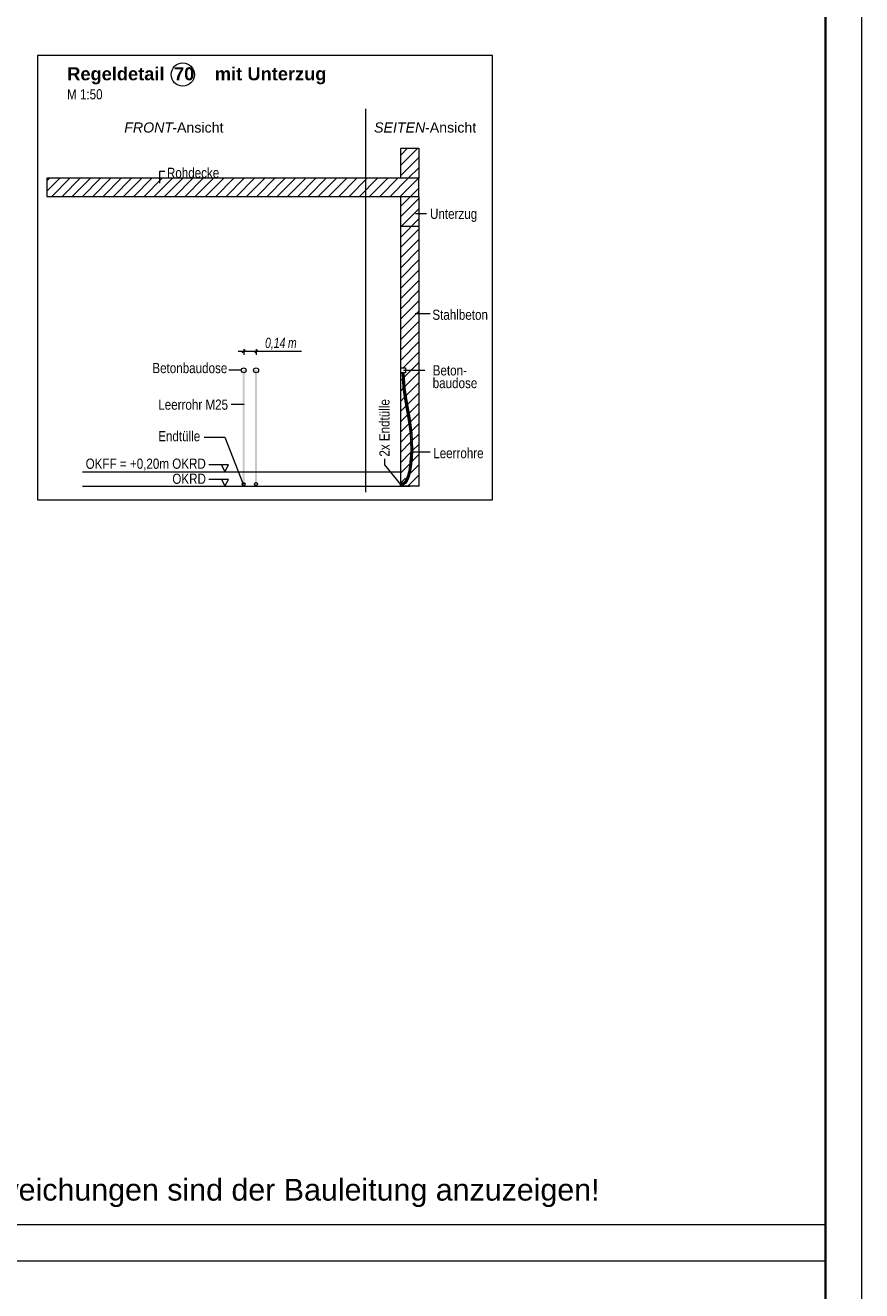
# Model space of a CAD drawing. Extents: x -420 to 300, y 62 to 1162.
# Tile 72 of 130: x 185 to 300, y 440 to 615. Entities that reach past the tile are written whole.
import ezdxf
from ezdxf.lldxf.tags import DXFTag

# ---------------------------------------------------------------- set-up
doc = ezdxf.new("R2010")
doc.units = 0
doc.layers.get('0').update_dxf_attribs({"lineweight": 35})
for name, color, linetype, lineweight, true_color in [('E_Aussparung Bemaßung-A06G9FCW8I', 5, 'Continuous', 9, 0x0000ff), ('E_Betonbaudose', 1, 'Continuous', 13, 0xff0000), ('E_Detail_Beschriftung', 7, 'Continuous', 13, 0x009900), ('E_Detail_Wandschraffur', 7, 'Continuous', 5, 0xc0c0c0), ('E_Leerrohr 25-A06G9FCX8I', 7, 'Continuous', 9, 0xff8000), ('E_Leerrohr 25-Shading', 7, 'Continuous', 9, 0xff8000), ('E_Leerrohr Beschriftung', 1, 'Continuous', 9, 0xff0000), ('iwb_HB-Hinweis-Kopf-Archi', 3, 'Continuous', 25, 0x00ff00)]:
    doc.layers.add(name, color=color, linetype=linetype, lineweight=lineweight, true_color=true_color)
for name, color, linetype, lineweight in [('E_Detail_Linie_Text_Bem', 7, 'Continuous', 13), ('iwb_Plankopf Linie', 7, 'Continuous', 13), ('iwb_Plankopf Rahmen', 7, 'Continuous', 35)]:
    doc.layers.add(name, color=color, linetype=linetype, lineweight=lineweight)
doc.styles.add('Arial', font='ARIALN.TTF')
doc.styles.get("Standard").update_dxf_attribs({"font": 'ARIALN.TTF'})
tags = doc.linetypes.add('fein_strichliert', pattern=[4, 1, -2, 1]).pattern_tags.tags
tags[8:9] = [DXFTag(74, 4), DXFTag(75, 0), DXFTag(340, '0'), DXFTag(46, 0.0), DXFTag(50, 0.0), DXFTag(44, 0.0), DXFTag(45, 0.0)]
tags[6:7] = [DXFTag(74, 4), DXFTag(75, 0), DXFTag(340, '0'), DXFTag(46, 0.0), DXFTag(50, 0.0), DXFTag(44, 0.0), DXFTag(45, 0.0)]
tags[4:5] = [DXFTag(74, 4), DXFTag(75, 0), DXFTag(340, '0'), DXFTag(46, 0.0), DXFTag(50, 0.0), DXFTag(44, 0.0), DXFTag(45, 0.0)]
tags = doc.linetypes.add('fein_strichliert-A06G9FCV8I', pattern=[4, 1, -2, 1]).pattern_tags.tags
tags[8:9] = [DXFTag(74, 4), DXFTag(75, 0), DXFTag(340, '0'), DXFTag(46, 0.0), DXFTag(50, 0.0), DXFTag(44, 0.0), DXFTag(45, 0.0)]
tags[6:7] = [DXFTag(74, 4), DXFTag(75, 0), DXFTag(340, '0'), DXFTag(46, 0.0), DXFTag(50, 0.0), DXFTag(44, 0.0), DXFTag(45, 0.0)]
tags[4:5] = [DXFTag(74, 4), DXFTag(75, 0), DXFTag(340, '0'), DXFTag(46, 0.0), DXFTag(50, 0.0), DXFTag(44, 0.0), DXFTag(45, 0.0)]
tags = doc.linetypes.add('STRICHPUNKT2-A06G9FCY8I', pattern=[12.7, 6.35, -3.175, 0, -3.175]).pattern_tags.tags
tags[10:11] = [DXFTag(74, 4), DXFTag(75, 0), DXFTag(340, '0'), DXFTag(46, 0.0), DXFTag(50, 0.0), DXFTag(44, 0.0), DXFTag(45, 0.0)]
tags[8:9] = [DXFTag(74, 4), DXFTag(75, 0), DXFTag(340, '0'), DXFTag(46, 0.0), DXFTag(50, 0.0), DXFTag(44, 0.0), DXFTag(45, 0.0)]
tags[6:7] = [DXFTag(74, 4), DXFTag(75, 0), DXFTag(340, '0'), DXFTag(46, 0.0), DXFTag(50, 0.0), DXFTag(44, 0.0), DXFTag(45, 0.0)]
tags[4:5] = [DXFTag(74, 4), DXFTag(75, 0), DXFTag(340, '0'), DXFTag(46, 0.0), DXFTag(50, 0.0), DXFTag(44, 0.0), DXFTag(45, 0.0)]

# ---------------------------------------------------------------- blocks, each defined once
blk = doc.blocks.new('Shading-A06G9EZD8I', base_point=(169.78, 721.99))
at = {"layer": 'E_Leerrohr 25-Shading', "color": 31, "true_color": 0xecb67f}
for points in [[(236.95, 566.94), (236.87, 566.94), (236.95, 566.94), (236.87, 566.94)], [(236.97, 566.94), (236.94, 566.94), (237.02, 566.54), (236.94, 566.54)], [(236.96, 566.94), (236.95, 566.94), (236.96, 566.94), (236.95, 566.94)], [(236.98, 566.94), (236.96, 566.94), (236.98, 566.94), (236.96, 566.94)], [(237.03, 566.94), (236.98, 566.94), (237.03, 566.94), (236.98, 566.94)], [(237.02, 566.54), (237.06, 566.54), (237, 566.94), (237.06, 566.94)], [(237.03, 566.94), (237.06, 566.94), (237.03, 566.94), (237.06, 566.94)], [(237.06, 566.94), (237.19, 566.83), (237.19, 566.94)], [(237.06, 566.94), (237.06, 566.54), (237.19, 566.83), (237.15, 566.54)], [(237.15, 566.54), (237.19, 566.54), (237.19, 566.83)], [(237.17, 566.94), (237.25, 566.94), (237.17, 566.94), (237.25, 566.94)], [(236.74, 551.56), (236.74, 551.71), (236.73, 551.56), (236.73, 551.71)], [(236.73, 551.52), (236.74, 551.52), (236.73, 551.56), (236.74, 551.56)], [(236.74, 551.49), (236.74, 551.52), (236.73, 551.49), (236.73, 551.52)], [(236.73, 551.41), (236.74, 551.41), (236.73, 551.49), (236.74, 551.49)], [(236.73, 551.33), (236.74, 551.33), (236.73, 551.41), (236.74, 551.41)], [(237.13, 551.54), (237.13, 551.64), (237.11, 551.54), (236.74, 551.64)], [(236.84, 551.52), (236.74, 551.64), (236.74, 551.52)], [(236.84, 551.52), (237.06, 551.54), (236.74, 551.64), (237.11, 551.54)], [(236.84, 551.51), (236.74, 551.52), (236.95, 551.5), (236.99, 551.49)], [(236.74, 551.39), (236.99, 551.49), (236.74, 551.52)], [(237.13, 551.5), (237.13, 551.52), (236.74, 551.52)], [(236.74, 551.52), (237.13, 551.52), (237.13, 551.52)], [(236.99, 551.49), (236.74, 551.39), (236.96, 551.44), (236.85, 551.4)], [(237.13, 551.39), (237.08, 551.43), (236.74, 551.39)], [(236.94, 551.52), (237.04, 551.53), (236.84, 551.52), (237.06, 551.54)], [(236.84, 551.52), (237.13, 551.52), (237.13, 551.53)], [(237.13, 551.48), (237.13, 551.5), (236.84, 551.51)], [(236.85, 551.4), (237.08, 551.43), (237.04, 551.46)], [(237.13, 551.53), (237.11, 551.54), (236.94, 551.52)], [(236.99, 551.49), (237.13, 551.48), (236.95, 551.5)], [(236.99, 551.49), (236.96, 551.44), (237.02, 551.47)], [(236.96, 551.44), (237.04, 551.46), (237.02, 551.47)], [(237.04, 551.48), (236.99, 551.49), (237.02, 551.47)], [(237.13, 551.48), (236.99, 551.49), (237.13, 551.46)], [(237.04, 551.46), (237.04, 551.48), (237.02, 551.47)], [(237.04, 551.53), (237.11, 551.54), (237.06, 551.54)], [(237.04, 551.46), (237.08, 551.47), (237.04, 551.48), (237.06, 551.48)], [(237.08, 551.43), (237.13, 551.46), (237.04, 551.46), (237.08, 551.47)], [(237.06, 551.54), (237.11, 551.54), (237.11, 551.54)], [(237.13, 551.46), (237.06, 551.48), (237.13, 551.46)], [(237.13, 551.46), (237.08, 551.43), (237.13, 551.43)], [(237.08, 551.43), (237.13, 551.39), (237.13, 551.43)], [(237.11, 551.54), (237.13, 551.53), (237.13, 551.54)]]:
    blk.add_solid(points, dxfattribs=at)
at = {"layer": 'E_Leerrohr 25-Shading', "color": 43, "true_color": 0xd7ab7f}
for points in [[(236.94, 566.94), (237.11, 564.79), (237.02, 566.11)], [(237.11, 564.79), (236.94, 566.94), (237.07, 564.79)], [(236.96, 566.94), (236.94, 566.94), (236.98, 566.73), (237.02, 566.11)], [(236.98, 566.73), (236.98, 566.73), (236.96, 566.94), (236.97, 566.94)], [(236.98, 566.73), (236.97, 566.94), (236.97, 566.94)], [(237.22, 566.16), (237.15, 566.94), (237.16, 566.73)], [(237.22, 566.16), (237.2, 566.76), (237.15, 566.94), (237.19, 566.94)], [(237.28, 564.81), (237.22, 566.16), (237.16, 566.73)], [(237.22, 564.01), (237.07, 564.79), (237.19, 564)], [(237.22, 564.01), (237.22, 564.09), (237.07, 564.79), (237.11, 564.79)], [(237.42, 562.75), (237.22, 564.09), (237.39, 562.74), (237.29, 563.35)], [(237.5, 563.4), (237.32, 564.82), (237.28, 564.81)], [(237.5, 563.4), (237.53, 563.25), (237.32, 564.82), (237.6, 563.03)], [(237.29, 563.35), (237.22, 564.01), (237.19, 564)], [(237.42, 562.75), (237.39, 562.74), (237.79, 560.71), (237.76, 560.7)], [(237.53, 563.25), (237.5, 563.4), (237.52, 563.29)], [(237.52, 563.32), (237.5, 563.4), (237.6, 562.78)], [(237.62, 562.78), (237.52, 563.32), (237.6, 562.78)], [(237.62, 562.78), (237.63, 562.78), (237.52, 563.29), (237.53, 563.25)], [(237.53, 563.25), (237.63, 562.78), (237.6, 563.03)], [(238, 560.74), (237.6, 562.78), (237.97, 560.74)], [(238, 560.74), (237.72, 562.33), (237.6, 562.78), (237.62, 562.78)], [(237.72, 562.33), (237.63, 562.78), (237.62, 562.78)], [(237.79, 560.71), (237.76, 560.7), (238.07, 558.59), (238.05, 558.58)], [(238.09, 558.59), (237.79, 560.71), (238.07, 558.59)], [(238, 560.74), (237.97, 560.74), (238.3, 558.61), (238.26, 558.6)], [(238.07, 558.42), (238.07, 558.59), (238.06, 558.41), (238.05, 558.58)], [(238.07, 557.96), (238.07, 558.42), (238.06, 558.41)], [(238.12, 556.86), (238.07, 558.59), (238.07, 557.96)], [(238.07, 558.59), (238.12, 556.86), (238.09, 558.59), (238.11, 557.37)], [(238.11, 557.37), (238.09, 558.42), (238.09, 558.59)], [(238.18, 556.28), (238.09, 558.42), (238.14, 556.28), (238.12, 556.86)], [(238.39, 556.33), (238.39, 556.29), (238.26, 558.6), (238.3, 558.61)], [(238.39, 556.33), (238.26, 558.6), (238.29, 557.98)], [(238.33, 556.88), (238.39, 556.33), (238.29, 557.98)], [(238.18, 556.28), (238.14, 556.28), (238.08, 555.04), (238.07, 555.04)], [(238.11, 555.04), (238.18, 556.28), (238.08, 555.04), (238.18, 556.28)], [(238.32, 555.02), (238.35, 556.29), (238.28, 555.02)], [(238.32, 555.02), (238.34, 555.42), (238.35, 556.29), (238.36, 556.29)], [(238.36, 556.29), (238.39, 556.29), (238.33, 556.88), (238.39, 556.33)], [(238.33, 556.88), (238.35, 556.29), (238.36, 556.29)], [(238.34, 555.42), (238.39, 556.29), (238.36, 556.29)], [(238.39, 556.29), (238.39, 556.29), (238.39, 556.33)], [(237.92, 553.72), (237.9, 553.72), (237.87, 553.46), (237.86, 553.46)], [(237.87, 553.46), (237.89, 553.45), (237.92, 553.72), (237.94, 553.71)], [(237.89, 553.45), (237.89, 553.45), (237.94, 553.71)], [(237.9, 553.72), (237.92, 553.72), (238.03, 554.7), (237.97, 554.09)], [(237.92, 553.72), (237.94, 553.71), (237.97, 554.09)], [(237.97, 554.09), (237.94, 553.71), (238.11, 555.04)], [(238.03, 554.7), (237.97, 554.09), (238.08, 555.04), (238.11, 555.04)], [(238.08, 555.04), (238.07, 555.04), (238.03, 554.7)], [(238.14, 553.69), (238.11, 553.69), (238.1, 553.42), (238.07, 553.42)], [(238.1, 553.41), (238.15, 553.68), (238.1, 553.42), (238.14, 553.69)], [(238.24, 554.69), (238.11, 553.69), (238.14, 553.69)], [(238.15, 553.68), (238.24, 554.69), (238.14, 553.69)], [(238.24, 554.69), (238.15, 553.68), (238.22, 554.25)], [(238.24, 554.69), (238.24, 554.69), (238.32, 555.02), (238.22, 554.25)], [(238.24, 554.69), (238.32, 555.02), (238.28, 555.02)], [(237.33, 551.92), (237.31, 551.93), (237.24, 551.84), (237.23, 551.84)], [(237.24, 551.84), (237.25, 551.83), (237.33, 551.92), (237.34, 551.91)], [(237.34, 551.91), (237.25, 551.83), (237.34, 551.91), (237.26, 551.82)], [(237.26, 551.82), (237.26, 551.82), (237.34, 551.91)], [(237.31, 551.93), (237.31, 551.93), (237.41, 552.06), (237.39, 552.02)], [(237.39, 552.02), (237.31, 551.93), (237.36, 551.96), (237.33, 551.92)], [(237.36, 551.96), (237.33, 551.92), (237.35, 551.92), (237.34, 551.91)], [(237.35, 551.92), (237.34, 551.91), (237.45, 552.07)], [(237.34, 551.91), (237.34, 551.91), (237.35, 551.92)], [(237.45, 552.07), (237.36, 551.96), (237.45, 552.07), (237.35, 551.92)], [(237.44, 552.08), (237.39, 552.02), (237.45, 552.07), (237.36, 551.96)], [(237.41, 552.06), (237.39, 552.02), (237.43, 552.08), (237.44, 552.08)], [(237.43, 552.08), (237.42, 552.09), (237.41, 552.06)], [(237.42, 552.09), (237.43, 552.08), (237.45, 552.14), (237.45, 552.13)], [(237.45, 552.13), (237.43, 552.08), (237.45, 552.11), (237.44, 552.08)], [(237.45, 552.11), (237.44, 552.08), (237.45, 552.08), (237.45, 552.07)], [(237.53, 552.26), (237.52, 552.26), (237.45, 552.14)], [(237.53, 552.26), (237.45, 552.13), (237.54, 552.25), (237.45, 552.11)], [(237.54, 552.25), (237.45, 552.11), (237.55, 552.25), (237.45, 552.08)], [(237.45, 552.08), (237.45, 552.07), (237.55, 552.25)], [(237.45, 552.07), (237.45, 552.07), (237.45, 552.08)], [(237.64, 551.95), (237.6, 551.97), (237.51, 551.77), (237.48, 551.8)], [(237.52, 552.26), (237.53, 552.26), (237.55, 552.34), (237.55, 552.31)], [(237.55, 552.31), (237.53, 552.26), (237.55, 552.3), (237.53, 552.26)], [(237.55, 552.3), (237.53, 552.26), (237.55, 552.28), (237.54, 552.25)], [(237.54, 552.25), (237.55, 552.25), (237.55, 552.28)], [(237.7, 552.7), (237.68, 552.7), (237.55, 552.34)], [(237.55, 552.34), (237.55, 552.31), (237.7, 552.7), (237.71, 552.7)], [(237.71, 552.7), (237.55, 552.31), (237.71, 552.7), (237.55, 552.3)], [(237.71, 552.7), (237.55, 552.3), (237.72, 552.69), (237.55, 552.28)], [(237.55, 552.28), (237.55, 552.25), (237.72, 552.69)], [(237.64, 551.95), (237.72, 552.18), (237.6, 551.97)], [(237.64, 551.95), (237.73, 552.13), (237.72, 552.18), (237.75, 552.17)], [(237.68, 552.7), (237.7, 552.7), (237.79, 553.11), (237.75, 552.86)], [(237.75, 552.86), (237.7, 552.7), (237.73, 552.78), (237.71, 552.7)], [(237.73, 552.78), (237.71, 552.7), (237.73, 552.75), (237.71, 552.7)], [(237.71, 552.7), (237.72, 552.69), (237.73, 552.75)], [(237.73, 552.75), (237.72, 552.69), (237.84, 553.19)], [(237.75, 552.17), (237.76, 552.29), (237.72, 552.18)], [(237.76, 552.29), (237.72, 552.18), (237.72, 552.18)], [(237.84, 553.2), (237.75, 552.86), (237.84, 553.19), (237.73, 552.78)], [(237.84, 553.19), (237.73, 552.78), (237.84, 553.19), (237.73, 552.75)], [(237.73, 552.13), (237.75, 552.17), (237.75, 552.17)], [(237.79, 553.11), (237.75, 552.86), (237.81, 553.2), (237.84, 553.2)], [(237.75, 552.17), (237.92, 552.63), (237.75, 552.17), (237.9, 552.64)], [(237.75, 552.17), (237.9, 552.64), (237.76, 552.29), (237.89, 552.64)], [(237.81, 553.2), (237.81, 553.2), (237.79, 553.11)], [(237.81, 553.2), (237.84, 553.2), (237.87, 553.46), (237.89, 553.45)], [(237.89, 553.45), (237.84, 553.2), (237.89, 553.45), (237.84, 553.19)], [(237.84, 553.19), (237.84, 553.19), (237.89, 553.45)], [(238, 553.08), (237.89, 552.64), (237.9, 552.64)], [(237.92, 552.63), (238, 553.08), (237.9, 552.64)], [(238, 553.07), (237.92, 552.63), (237.94, 552.69)], [(238, 553.08), (238, 553.07), (238.05, 553.15), (237.94, 552.69)], [(238, 553.08), (238.05, 553.15), (238.02, 553.15)], [(238.05, 553.15), (238.07, 553.42), (238.02, 553.15)], [(238.05, 553.15), (238.08, 553.3), (238.07, 553.42), (238.1, 553.42)], [(238.08, 553.3), (238.1, 553.41), (238.1, 553.42)], [(236.83, 551.62), (236.83, 551.65), (236.74, 551.62), (236.74, 551.64)], [(236.74, 551.61), (236.83, 551.61), (236.74, 551.62), (236.83, 551.62)], [(236.85, 551.4), (236.85, 551.44), (236.74, 551.39), (236.74, 551.43)], [(236.83, 551.65), (236.83, 551.62), (236.91, 551.66), (236.84, 551.62)], [(236.84, 551.62), (236.83, 551.61), (236.9, 551.63), (236.88, 551.62)], [(236.83, 551.62), (236.83, 551.61), (236.84, 551.62)], [(236.91, 551.66), (236.84, 551.62), (236.92, 551.63), (236.9, 551.63)], [(236.97, 551.42), (236.96, 551.46), (236.85, 551.4), (236.85, 551.44)], [(236.88, 551.62), (236.92, 551.63), (236.92, 551.63)], [(236.99, 551.67), (236.99, 551.69), (236.92, 551.63), (236.91, 551.66)], [(236.92, 551.63), (237, 551.65), (236.92, 551.63), (236.99, 551.67)], [(237.07, 551.45), (237.06, 551.49), (236.97, 551.42), (236.96, 551.46)], [(237.04, 551.71), (236.99, 551.69), (236.99, 551.67)], [(237, 551.65), (237.04, 551.71), (236.99, 551.67)], [(237, 551.65), (237.07, 551.68), (237.04, 551.71), (237.06, 551.72)], [(237.17, 551.74), (237.15, 551.77), (237.07, 551.68), (237.06, 551.72)], [(237.17, 551.5), (237.16, 551.53), (237.07, 551.45), (237.06, 551.49)], [(237.15, 551.77), (237.16, 551.76), (237.24, 551.84), (237.25, 551.83)], [(237.16, 551.76), (237.17, 551.74), (237.25, 551.83), (237.26, 551.82)], [(237.17, 551.5), (237.2, 551.55), (237.16, 551.53)], [(237.17, 551.5), (237.29, 551.57), (237.2, 551.55), (237.28, 551.59)], [(237.28, 551.59), (237.27, 551.6), (237.2, 551.55)], [(237.27, 551.6), (237.4, 551.67), (237.3, 551.62)], [(237.27, 551.6), (237.38, 551.64), (237.4, 551.67), (237.41, 551.66)], [(237.38, 551.64), (237.27, 551.6), (237.28, 551.59)], [(237.29, 551.57), (237.38, 551.64), (237.28, 551.59)], [(237.4, 551.67), (237.38, 551.69), (237.3, 551.62)], [(237.45, 551.71), (237.51, 551.77), (237.38, 551.69), (237.48, 551.8)], [(237.45, 551.71), (237.38, 551.69), (237.4, 551.67)], [(237.41, 551.66), (237.45, 551.71), (237.4, 551.67)]]:
    blk.add_solid(points, dxfattribs=at)
at = {"layer": 'E_Leerrohr 25-Shading', "color": 31, "true_color": 0xfabd7f}
for points in [[(236.97, 566.94), (236.98, 566.73), (237.06, 566.94), (237.03, 566.3)], [(237.03, 566.3), (236.98, 566.73), (237.02, 566.11)], [(237.11, 564.79), (237.03, 566.3), (237.02, 566.11)], [(237.03, 566.3), (237.08, 565.85), (237.06, 566.94)], [(237.11, 564.79), (237.19, 564.8), (237.03, 566.3), (237.19, 564.8)], [(237.06, 566.94), (237.08, 565.85), (237.13, 565.9), (237.14, 565.34)], [(237.15, 566.94), (237.06, 566.94), (237.28, 564.81), (237.19, 564.8)], [(237.14, 565.34), (237.19, 564.8), (237.13, 565.9)], [(237.3, 564.11), (237.19, 564.8), (237.22, 564.09), (237.11, 564.79)], [(237.5, 563.4), (237.28, 564.81), (237.3, 564.11), (237.19, 564.8)], [(237.42, 562.75), (237.51, 562.76), (237.22, 564.09), (237.28, 564.11)], [(237.51, 562.76), (237.3, 564.11), (237.28, 564.11)], [(237.6, 562.78), (237.5, 563.4), (237.51, 562.76), (237.3, 564.11)], [(237.51, 562.76), (237.42, 562.75), (237.88, 560.72), (237.79, 560.71)], [(237.6, 562.78), (237.51, 562.76), (237.97, 560.74), (237.88, 560.72)], [(237.88, 560.72), (237.79, 560.71), (238.17, 558.6), (238.09, 558.59)], [(237.97, 560.74), (237.88, 560.72), (238.26, 558.6), (238.17, 558.6)], [(238.18, 558.43), (238.17, 558.6), (238.09, 558.42), (238.09, 558.59)], [(238.27, 556.29), (238.18, 558.43), (238.18, 556.28), (238.09, 558.42)], [(238.26, 558.6), (238.17, 558.6), (238.35, 556.29), (238.27, 556.29)], [(238.27, 556.29), (238.18, 556.28), (238.2, 555.03), (238.11, 555.04)], [(238.35, 556.29), (238.27, 556.29), (238.28, 555.02), (238.2, 555.03)], [(238.03, 553.7), (237.94, 553.71), (237.98, 553.44), (237.89, 553.45)], [(238.2, 555.03), (238.11, 555.04), (238.03, 553.7), (237.94, 553.71)], [(238.11, 553.69), (238.03, 553.7), (238.07, 553.42), (237.98, 553.44)], [(238.28, 555.02), (238.2, 555.03), (238.11, 553.69), (238.03, 553.7)], [(237.34, 551.91), (237.26, 551.82), (237.35, 551.89)], [(237.26, 551.82), (237.29, 551.81), (237.35, 551.89), (237.39, 551.87)], [(237.29, 551.81), (237.35, 551.79), (237.39, 551.87), (237.41, 551.85)], [(237.34, 551.91), (237.36, 551.9), (237.45, 552.07), (237.53, 552.02)], [(237.36, 551.9), (237.34, 551.91), (237.35, 551.89)], [(237.39, 551.87), (237.44, 551.89), (237.35, 551.89), (237.36, 551.9)], [(237.41, 551.85), (237.44, 551.89), (237.39, 551.87)], [(237.6, 551.97), (237.53, 552.02), (237.48, 551.8), (237.41, 551.85)], [(237.63, 552.22), (237.55, 552.25), (237.53, 552.02), (237.45, 552.07)], [(237.72, 552.18), (237.63, 552.22), (237.6, 551.97), (237.53, 552.02)], [(237.8, 552.67), (237.72, 552.69), (237.63, 552.22), (237.55, 552.25)], [(237.89, 552.64), (237.8, 552.67), (237.72, 552.18), (237.63, 552.22)], [(237.93, 553.17), (237.84, 553.19), (237.8, 552.67), (237.72, 552.69)], [(238.02, 553.15), (237.93, 553.17), (237.89, 552.64), (237.8, 552.67)], [(237.98, 553.44), (237.89, 553.45), (237.93, 553.17), (237.84, 553.19)], [(238.07, 553.42), (237.98, 553.44), (238.02, 553.15), (237.93, 553.17)], [(236.84, 551.52), (236.83, 551.61), (236.74, 551.52), (236.74, 551.61)], [(236.85, 551.44), (236.84, 551.52), (236.74, 551.43), (236.74, 551.52)], [(236.83, 551.61), (236.87, 551.61), (236.88, 551.62)], [(236.83, 551.61), (236.84, 551.52), (236.87, 551.61)], [(236.87, 551.61), (236.84, 551.52), (236.92, 551.61), (236.94, 551.54)], [(236.96, 551.46), (236.94, 551.54), (236.85, 551.44), (236.84, 551.52)], [(236.88, 551.62), (236.87, 551.61), (236.92, 551.61)], [(236.87, 551.61), (236.92, 551.61), (236.92, 551.61)], [(236.92, 551.61), (236.92, 551.63), (236.88, 551.62)], [(237, 551.64), (237, 551.65), (236.92, 551.63)], [(236.92, 551.61), (237.02, 551.59), (236.92, 551.63), (237, 551.64)], [(236.94, 551.54), (237.03, 551.57), (236.92, 551.61), (237.02, 551.59)], [(237.06, 551.49), (237.03, 551.57), (236.96, 551.46), (236.94, 551.54)], [(237.07, 551.68), (237, 551.65), (237.08, 551.67)], [(237, 551.65), (237.01, 551.64), (237.08, 551.67), (237.09, 551.65)], [(237.01, 551.64), (237, 551.65), (237, 551.64)], [(237.02, 551.59), (237.06, 551.58), (237, 551.64), (237.01, 551.64)], [(237.01, 551.64), (237.06, 551.58), (237.09, 551.65), (237.11, 551.61)], [(237.03, 551.57), (237.06, 551.58), (237.02, 551.59)], [(237.16, 551.53), (237.11, 551.61), (237.06, 551.49), (237.03, 551.57)], [(237.17, 551.74), (237.07, 551.68), (237.18, 551.73), (237.07, 551.68)], [(237.07, 551.68), (237.1, 551.68), (237.18, 551.73), (237.2, 551.7)], [(237.1, 551.68), (237.07, 551.68), (237.08, 551.67)], [(237.09, 551.65), (237.2, 551.66), (237.08, 551.67), (237.1, 551.68)], [(237.11, 551.61), (237.2, 551.66), (237.09, 551.65)], [(237.1, 551.68), (237.2, 551.66), (237.2, 551.7), (237.22, 551.67)], [(237.27, 551.6), (237.22, 551.67), (237.16, 551.53), (237.11, 551.61)], [(237.26, 551.82), (237.17, 551.74), (237.27, 551.8)], [(237.17, 551.74), (237.2, 551.74), (237.27, 551.8), (237.3, 551.77)], [(237.2, 551.74), (237.17, 551.74), (237.18, 551.73)], [(237.2, 551.7), (237.28, 551.72), (237.18, 551.73), (237.2, 551.74)], [(237.2, 551.74), (237.28, 551.72), (237.3, 551.77), (237.32, 551.75)], [(237.22, 551.67), (237.28, 551.72), (237.2, 551.7)], [(237.38, 551.69), (237.32, 551.75), (237.27, 551.6), (237.22, 551.67)], [(237.29, 551.81), (237.26, 551.82), (237.27, 551.8)], [(237.3, 551.77), (237.35, 551.79), (237.27, 551.8), (237.29, 551.81)], [(237.32, 551.75), (237.35, 551.79), (237.3, 551.77)], [(237.48, 551.8), (237.41, 551.85), (237.38, 551.69), (237.32, 551.75)]]:
    blk.add_solid(points, dxfattribs=at)
blk = doc.blocks.new('Referenz-A06G9FCZ8I')
at = {"layer": 'E_Aussparung Bemaßung-A06G9FCW8I', "linetype": 'Continuous', "ltscale": 0.13}
for p, q in [((214.33, 569.89), (223.07, 569.89)), ((214.9, 569.7), (215.28, 570.08)), ((215.09, 570.19), (215.09, 569.39)), ((216.61, 569.7), (216.99, 570.08)), ((216.8, 570.19), (216.8, 569.39))]:
    blk.add_line(p, q, dxfattribs=at)
at = {"layer": 'E_Betonbaudose', "linetype": 'Continuous', "ltscale": 0.13}
for p, q in [((236.75, 566.93), (236.75, 567.61)), ((236.75, 567.61), (237.43, 567.61)), ((237.43, 567.61), (237.43, 566.93)), ((237.43, 566.93), (236.75, 566.93))]:
    blk.add_line(p, q, dxfattribs=at)
for centre, radius in [((215.09, 567.27), 0.34), ((216.8, 567.27), 0.34), ((215.08, 551.57), 0.2), ((216.79, 551.57), 0.2)]:
    blk.add_circle(centre, radius, dxfattribs=at)
at = {"layer": 'E_Detail_Linie_Text_Bem', "linetype": 'fein_strichliert-A06G9FCV8I', "ltscale": 0.65}
for p, q in [((249.4, 610.7), (186.63, 610.7)), ((186.63, 610.7), (186.63, 549.38)), ((249.4, 549.38), (249.4, 610.7)), ((231.94, 550.47), (231.94, 603.34)), ((186.63, 549.38), (246.37, 549.38)), ((246.37, 549.38), (249.4, 549.38))]:
    blk.add_line(p, q, dxfattribs=at)
at = {"layer": 'E_Detail_Linie_Text_Bem', "linetype": 'Continuous', "ltscale": 0.13}
for p, q in [((236.75, 597.91), (239.25, 597.91)), ((236.75, 593.77), (236.75, 597.91)), ((239.25, 597.91), (239.25, 593.77)), ((239.25, 593.77), (187.92, 593.77)), ((187.92, 593.77), (187.92, 591.27)), ((239.25, 593.77), (236.75, 593.77)), ((239.25, 591.27), (239.25, 593.77)), ((187.92, 591.27), (198.31, 591.27)), ((187.92, 591.27), (236.75, 591.27)), ((198.31, 591.27), (239.25, 591.27)), ((236.75, 591.27), (239.25, 591.27)), ((236.75, 579.47), (236.75, 591.27)), ((236.75, 591.25), (239.25, 591.25)), ((236.75, 587.12), (236.75, 591.25)), ((239.25, 591.27), (239.25, 551.27)), ((239.25, 591.25), (239.25, 587.12)), ((239.25, 587.12), (236.75, 587.12)), ((236.75, 579.27), (236.75, 579.47)), ((236.75, 551.27), (236.75, 579.27)), ((192.84, 553.27), (236.71, 553.27)), ((192.84, 551.27), (238, 551.27)), ((239.25, 551.27), (236.75, 551.27))]:
    blk.add_line(p, q, dxfattribs=at)
at = {"layer": 'E_Detail_Linie_Text_Bem', "color": 0, "linetype": 'Continuous', "ltscale": 0.13}
for p, q in [((203.52, 593.09), (203.52, 594.74)), ((203.52, 594.74), (204.21, 594.74)), ((240.3, 588.88), (238.79, 588.88)), ((240.8, 575.05), (238.74, 575.05)), ((214.75, 567.27), (213.03, 567.27)), ((237.15, 567.27), (240.09, 567.27)), ((213.38, 562.59), (215.16, 562.59)), ((209.64, 558.05), (212.47, 558.05)), ((212.47, 558.05), (215, 551.54)), ((238.12, 556), (240.83, 556)), ((212.98, 554.22), (210.29, 554.22)), ((212.01, 554.23), (212.47, 553.27)), ((212.47, 553.27), (212.98, 554.22)), ((234.53, 555.03), (234.53, 554.2)), ((234.53, 554.2), (236.73, 551.52)), ((212.98, 552.22), (210.29, 552.22)), ((212.01, 552.23), (212.47, 551.27)), ((212.47, 551.27), (212.98, 552.22))]:
    blk.add_line(p, q, dxfattribs=at)
at = {"layer": 'E_Detail_Linie_Text_Bem', "linetype": 'Continuous', "ltscale": 0.13}
for points in [[(215.21, 567.3), (215.21, 551.57), (214.96, 567.3), (214.96, 551.57)], [(216.92, 567.3), (216.92, 551.57), (216.67, 567.3), (216.67, 551.57)]]:
    blk.add_solid(points, dxfattribs=at)
at = {"layer": 'E_Detail_Wandschraffur', "linetype": 'fein_strichliert', "ltscale": 0.13}
for p, q in [((236.75, 595.56), (239.1, 597.91)), ((187.92, 591.99), (189.71, 593.77)), ((190.03, 591.27), (192.53, 593.77)), ((192.86, 591.27), (195.36, 593.77)), ((195.69, 591.27), (198.19, 593.77)), ((198.52, 591.27), (201.02, 593.77)), ((201.35, 591.27), (203.85, 593.77)), ((204.18, 591.27), (206.68, 593.77)), ((207.01, 591.27), (209.51, 593.77)), ((209.83, 591.27), (212.33, 593.77)), ((212.66, 591.27), (215.16, 593.77)), ((215.49, 591.27), (217.99, 593.77)), ((218.32, 591.27), (220.82, 593.77)), ((221.15, 591.27), (223.65, 593.77)), ((223.98, 591.27), (226.48, 593.77)), ((226.8, 591.27), (229.3, 593.77)), ((229.63, 591.27), (232.13, 593.77)), ((232.46, 591.27), (234.96, 593.77)), ((235.29, 591.27), (237.79, 593.77)), ((237.79, 593.77), (239.25, 595.23)), ((238.59, 591.75), (239.19, 592.34)), ((239.19, 592.34), (239.25, 592.4)), ((236.75, 589.9), (238.12, 591.27)), ((238.12, 591.27), (238.59, 591.75)), ((236.75, 587.07), (239.25, 589.57)), ((236.75, 584.24), (239.25, 586.74)), ((236.75, 581.42), (239.25, 583.92)), ((236.75, 578.59), (239.25, 581.09)), ((236.75, 575.76), (239.25, 578.26)), ((236.75, 572.93), (239.25, 575.43)), ((236.75, 570.1), (239.25, 572.6)), ((237.09, 567.61), (239.25, 569.77)), ((237.31, 565.01), (239.25, 566.95)), ((236.75, 564.45), (237.16, 564.86)), ((237.69, 562.56), (239.25, 564.12)), ((236.75, 561.62), (237.45, 562.32)), ((238.1, 560.14), (239.25, 561.29)), ((236.75, 558.79), (237.86, 559.9)), ((236.75, 555.96), (238.07, 557.29)), ((238.35, 557.57), (239.25, 558.46)), ((238.27, 554.66), (239.25, 555.63)), ((236.75, 553.13), (238, 554.38)), ((237.72, 551.28), (239.25, 552.8))]:
    blk.add_line(p, q, dxfattribs=at)
at = {"layer": 'E_Detail_Wandschraffur', "linetype": 'ByBlock', "ltscale": 0.13}
for p, q in [((236.75, 596.97), (237.68, 597.91)), ((236.75, 594.14), (239.25, 596.64)), ((187.92, 593.4), (188.29, 593.77)), ((188.62, 591.27), (191.12, 593.77)), ((191.45, 591.27), (193.95, 593.77)), ((194.28, 591.27), (196.78, 593.77)), ((197.11, 591.27), (199.61, 593.77)), ((199.93, 591.27), (202.43, 593.77)), ((202.76, 591.27), (205.26, 593.77)), ((205.59, 591.27), (208.09, 593.77)), ((208.42, 591.27), (210.92, 593.77)), ((211.25, 591.27), (213.75, 593.77)), ((214.08, 591.27), (216.58, 593.77)), ((216.9, 591.27), (219.4, 593.77)), ((219.73, 591.27), (222.23, 593.77)), ((222.56, 591.27), (225.06, 593.77)), ((225.39, 591.27), (227.89, 593.77)), ((228.22, 591.27), (230.72, 593.77)), ((231.05, 591.27), (233.55, 593.77)), ((233.88, 591.27), (236.38, 593.77)), ((236.7, 591.27), (239.2, 593.77)), ((239.2, 593.77), (239.25, 593.82)), ((236.75, 588.49), (239.25, 590.99)), ((236.75, 585.66), (239.25, 588.16)), ((236.75, 582.83), (239.25, 585.33)), ((236.75, 580), (239.25, 582.5)), ((236.75, 577.17), (239.25, 579.67)), ((236.75, 574.35), (239.25, 576.85)), ((236.75, 571.52), (239.25, 574.02)), ((236.75, 568.69), (239.25, 571.19)), ((237.22, 566.34), (239.25, 568.36)), ((236.75, 565.86), (237.04, 566.15)), ((237.49, 563.77), (239.25, 565.53)), ((236.75, 563.03), (237.29, 563.58)), ((237.9, 561.36), (239.25, 562.7)), ((236.75, 560.2), (237.64, 561.09)), ((238.27, 558.9), (239.25, 559.87)), ((236.75, 557.37), (238, 558.63)), ((236.75, 554.55), (238.06, 555.86)), ((238.4, 556.2), (239.25, 557.05)), ((238.04, 553.01), (239.25, 554.22)), ((236.75, 551.72), (237.43, 552.4)), ((239.13, 551.27), (239.25, 551.39))]:
    blk.add_line(p, q, dxfattribs=at)
at = {"layer": 'E_Leerrohr 25-A06G9FCX8I', "linetype": 'Continuous', "ltscale": 0.13}
for p, q in [((236.87, 566.94), (236.87, 566.94)), ((236.87, 566.94), (236.98, 566.94)), ((236.87, 566.94), (236.98, 566.94)), ((236.94, 566.94), (236.94, 566.54)), ((236.94, 566.94), (237.01, 566.94)), ((236.94, 566.94), (237.19, 566.94)), ((236.94, 566.94), (237.07, 564.79)), ((236.94, 566.54), (237.01, 566.54)), ((236.96, 566.69), (237.19, 566.69)), ((236.97, 566.43), (237.21, 566.44)), ((236.98, 566.94), (237.14, 566.94)), ((236.98, 566.94), (237.14, 566.94)), ((236.99, 566.18), (237.22, 566.19)), ((237.01, 566.94), (237.11, 566.94)), ((237.01, 566.54), (237.11, 566.54)), ((237.01, 565.93), (237.24, 565.94)), ((237.11, 566.94), (237.19, 566.94)), ((237.11, 566.54), (237.19, 566.54)), ((237.14, 566.94), (237.25, 566.94)), ((237.14, 566.94), (237.25, 566.94)), ((237.19, 566.54), (237.19, 566.94)), ((237.19, 566.94), (237.32, 564.82)), ((237.25, 566.94), (237.25, 566.94)), ((237.02, 565.68), (237.26, 565.7)), ((237.04, 565.43), (237.27, 565.45)), ((237.05, 565.18), (237.29, 565.2)), ((237.07, 564.93), (237.3, 564.95)), ((237.07, 564.79), (237.39, 562.74)), ((237.09, 564.68), (237.33, 564.7)), ((237.13, 564.43), (237.37, 564.46)), ((237.17, 564.18), (237.4, 564.21)), ((237.32, 564.82), (237.63, 562.78)), ((237.21, 563.94), (237.44, 563.97)), ((237.25, 563.69), (237.48, 563.72)), ((237.29, 563.44), (237.52, 563.47)), ((237.32, 563.19), (237.56, 563.23)), ((237.36, 562.94), (237.6, 562.98)), ((237.39, 562.74), (237.76, 560.7)), ((237.4, 562.7), (237.63, 562.74)), ((237.45, 562.45), (237.68, 562.49)), ((237.63, 562.78), (238, 560.74)), ((237.49, 562.2), (237.72, 562.24)), ((237.54, 561.96), (237.77, 562)), ((237.58, 561.71), (237.81, 561.75)), ((237.63, 561.47), (237.86, 561.5)), ((237.67, 561.22), (237.9, 561.26)), ((237.71, 560.98), (237.95, 561.01)), ((237.76, 560.73), (237.99, 560.77)), ((237.76, 560.7), (238.05, 558.58)), ((238, 560.74), (238.3, 558.61)), ((237.79, 560.48), (238.03, 560.52)), ((237.83, 560.24), (238.06, 560.27)), ((237.86, 559.99), (238.1, 560.02)), ((237.9, 559.74), (238.13, 559.77)), ((237.93, 559.5), (238.16, 559.52)), ((237.97, 559.25), (238.2, 559.27)), ((238, 559), (238.23, 559.03)), ((238.03, 558.76), (238.27, 558.78)), ((238.05, 558.58), (238.14, 556.28)), ((238.06, 558.51), (238.29, 558.53)), ((238.07, 558.26), (238.3, 558.28)), ((238.08, 558.01), (238.31, 558.03)), ((238.09, 557.76), (238.32, 557.78)), ((238.1, 557.51), (238.33, 557.53)), ((238.11, 557.26), (238.34, 557.27)), ((238.3, 558.61), (238.39, 556.29)), ((238.14, 556.28), (238.07, 555.04)), ((238.11, 555.53), (238.34, 555.52)), ((238.12, 557.02), (238.35, 557.02)), ((238.12, 555.78), (238.35, 555.77)), ((238.13, 556.77), (238.36, 556.77)), ((238.13, 556.02), (238.37, 556.02)), ((238.14, 556.52), (238.37, 556.52)), ((238.15, 556.27), (238.38, 556.27)), ((238.39, 556.29), (238.32, 555.02)), ((237.9, 553.72), (237.86, 553.46)), ((238.07, 555.04), (237.9, 553.72)), ((237.92, 553.8), (238.15, 553.77)), ((237.95, 554.04), (238.18, 554.02)), ((237.98, 554.29), (238.22, 554.26)), ((238.01, 554.54), (238.25, 554.51)), ((238.05, 554.79), (238.28, 554.76)), ((238.08, 555.03), (238.31, 555.01)), ((238.09, 555.28), (238.33, 555.26)), ((238.15, 553.68), (238.1, 553.41)), ((238.32, 555.02), (238.15, 553.68)), ((237.31, 551.93), (237.23, 551.84)), ((237.42, 552.09), (237.31, 551.93)), ((237.35, 551.96), (237.53, 551.82)), ((237.52, 552.26), (237.42, 552.09)), ((237.47, 552.16), (237.68, 552.05)), ((237.64, 551.95), (237.51, 551.77)), ((237.68, 552.7), (237.52, 552.26)), ((237.57, 552.37), (237.79, 552.29)), ((237.75, 552.17), (237.64, 551.95)), ((237.65, 552.6), (237.88, 552.53)), ((237.81, 553.2), (237.68, 552.7)), ((237.72, 552.84), (237.95, 552.77)), ((237.92, 552.63), (237.75, 552.17)), ((237.78, 553.07), (238.01, 553.02)), ((237.86, 553.46), (237.81, 553.2)), ((237.84, 553.31), (238.07, 553.27)), ((237.88, 553.55), (238.11, 553.52)), ((238.05, 553.15), (237.92, 552.63)), ((238.1, 553.41), (238.05, 553.15)), ((236.74, 551.71), (236.73, 551.71)), ((236.73, 551.6), (236.73, 551.71)), ((236.73, 551.44), (236.73, 551.6)), ((236.73, 551.33), (236.73, 551.44)), ((236.73, 551.33), (236.74, 551.33)), ((236.74, 551.6), (236.74, 551.71)), ((236.83, 551.65), (236.74, 551.64)), ((237.13, 551.64), (236.74, 551.64)), ((236.74, 551.57), (236.74, 551.64)), ((236.74, 551.64), (236.74, 551.39)), ((236.74, 551.44), (236.74, 551.6)), ((236.74, 551.47), (236.74, 551.57)), ((236.74, 551.39), (236.74, 551.47)), ((236.74, 551.33), (236.74, 551.44)), ((236.85, 551.4), (236.74, 551.39)), ((236.74, 551.39), (237.13, 551.39)), ((236.8, 551.64), (236.83, 551.41)), ((236.91, 551.66), (236.83, 551.65)), ((236.97, 551.42), (236.85, 551.4)), ((236.99, 551.69), (236.91, 551.66)), ((237.07, 551.45), (236.97, 551.42)), ((237.06, 551.72), (236.99, 551.69)), ((237.01, 551.69), (237.1, 551.47)), ((237.15, 551.77), (237.06, 551.72)), ((237.17, 551.5), (237.07, 551.45)), ((237.13, 551.57), (237.13, 551.64)), ((237.13, 551.47), (237.13, 551.57)), ((237.13, 551.39), (237.13, 551.47)), ((237.23, 551.84), (237.15, 551.77)), ((237.29, 551.57), (237.17, 551.5)), ((237.19, 551.8), (237.34, 551.62)), ((237.41, 551.66), (237.29, 551.57)), ((237.51, 551.77), (237.41, 551.66))]:
    blk.add_line(p, q, dxfattribs=at)
at = {"layer": 'E_Leerrohr 25-A06G9FCX8I', "linetype": 'STRICHPUNKT2-A06G9FCY8I', "lineweight": 5, "ltscale": 0.13}
for p, q in [((237.06, 566.94), (237.06, 566.54)), ((236.74, 551.52), (237.13, 551.52))]:
    blk.add_line(p, q, dxfattribs=at)
at = {"layer": 'E_Leerrohr Beschriftung', "linetype": 'Continuous', "ltscale": 0.13}
blk.add_circle((206.69, 608.09), 1.6, dxfattribs=at)
at = {"layer": 'E_Aussparung Bemaßung-A06G9FCW8I', "linetype": 'Continuous', "ltscale": 0.13, "char_height": 1.4, "attachment_point": 1}
for s, insert in [('{\\W0.9;\\fArial Narrow|b0|i1;0,14 }', (218.04, 571.76)), ('{\\W0.9;\\fArial Narrow|b0|i1;m}', (221.2, 571.76))]:
    blk.add_mtext(s, dxfattribs=dict(at, insert=insert))
at = {"layer": 'E_Detail_Beschriftung', "color": 1, "linetype": 'Continuous', "lineweight": 35, "ltscale": 0.35, "true_color": 0xff0000, "char_height": 1.8, "attachment_point": 1}
for s, insert in [('{\\fArial|b1|i0;Regeldetail}', (190.75, 609.09)), ('{\\fArial|b1|i0;70}', (205.48, 609.09)), ('{\\fArial|b1|i0;mit}', (211.11, 609.09)), ('{\\fArial|b1|i0;Unterzug}', (215.61, 609.09))]:
    blk.add_mtext(s, dxfattribs=dict(at, insert=insert))
at = {"layer": 'E_Detail_Beschriftung', "linetype": 'Continuous', "ltscale": 0.13, "char_height": 1.4, "attachment_point": 1}
for s, insert in [('{\\fArial Narrow;M 1:50}', (190.72, 606.06)), ('{\\fArial Narrow;Rohdecke}', (204.5, 595.22)), ('{\\fArial Narrow;Unterzug}', (240.8, 589.57)), ('{\\fArial Narrow;Stahlbeton}', (241.12, 575.64)), ('{\\fArial Narrow;Betonbaudose}', (202.49, 568.28)), ('{\\fArial Narrow;Beton-}', (241.17, 567.96)), ('{\\fArial Narrow;baudose}', (241.17, 566.21)), ('{\\fArial Narrow;Leerrohr M25}', (203.31, 563.23)), ('{\\fArial Narrow;Endtülle}', (203.3, 558.88)), ('{\\fArial Narrow;Leerrohre}', (241.24, 556.54)), ('{\\fArial Narrow;OKFF = +0,20m OKRD}', (193.29, 555.08)), ('{\\fArial Narrow;OKRD}', (205.25, 553))]:
    blk.add_mtext(s, dxfattribs=dict(at, insert=insert))
at = {"layer": 'E_Detail_Beschriftung', "linetype": 'Continuous', "lineweight": -2, "ltscale": 0.25, "char_height": 1.4, "attachment_point": 1}
for s, insert in [('{\\fArial|b0|i1;FRONT}', (198.61, 601.48)), ('{\\fArial;-Ansicht}', (205.24, 601.48)), ('{\\fArial|b0|i1;SEITEN}', (233.08, 601.48)), ('{\\fArial;-Ansicht}', (240.11, 601.48))]:
    blk.add_mtext(s, dxfattribs=dict(at, insert=insert))
at = {"layer": 'E_Detail_Beschriftung', "linetype": 'Continuous', "ltscale": 0.13, "insert": (233.81, 555.35), "char_height": 1.4, "attachment_point": 1, "rotation": 90}
blk.add_mtext('{\\fArial Narrow;2x Endtülle}', dxfattribs=at)

msp = doc.modelspace()

# ---------------------------------------------------------------- linework, layer by layer
at = {"layer": 'iwb_Plankopf Linie', "ltscale": 0.13}
for p, q in [((295.35, 449.32), (115.35, 449.32)), ((295.35, 449.32), (295.35, 369.32)), ((295.35, 444.32), (115.35, 444.32))]:
    msp.add_line(p, q, dxfattribs=at)
at = {"layer": 'iwb_Plankopf Rahmen', "color": 8, "lineweight": 13, "ltscale": 0.13, "true_color": 0x808080}
msp.add_lwpolyline([(300.35, 62.43), (-419.65, 62.43), (-419.65, 1162.43), (300.35, 1162.43), (300.35, 62.43)], close=True, dxfattribs=at)
at = {"layer": 'iwb_Plankopf Rahmen', "ltscale": 0.35}
msp.add_lwpolyline([(-399.65, 67.43), (-399.65, 1157.43), (295.35, 1157.43), (295.35, 67.43), (-399.65, 67.43)], close=True, dxfattribs=at)

# ---------------------------------------------------------------- block references
at = {"color": 8, "lineweight": 25, "ltscale": 0.25, "true_color": 0x808080}
msp.add_blockref('Referenz-A06G9FCZ8I', (0, 0), dxfattribs=at)
msp.add_blockref('Shading-A06G9EZD8I', (169.78, 721.99))

# ---------------------------------------------------------------- texts
at = {"layer": 'iwb_HB-Hinweis-Kopf-Archi', "lineweight": 25, "ltscale": 0.25, "insert": (118.06, 455.68), "char_height": 3, "width": 6120, "attachment_point": 1, "line_spacing_factor": 0.8, "style": 'Arial'}
msp.add_mtext('Alle Maße sind am \\fArial|b0|i0|c0|p34;Bau zu prüfen, Abweichungen sind der Bauleitung anzuzeigen!', dxfattribs=at)

doc.saveas('drawing.dxf')
